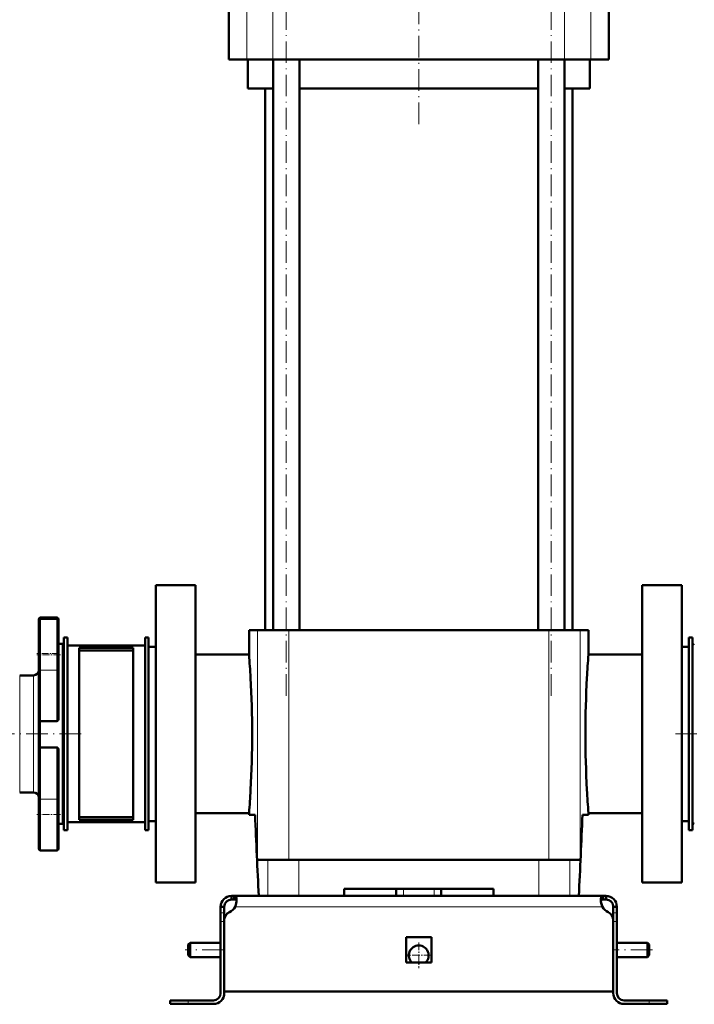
# Model space of a CAD drawing. Extents: x -1595 to 1972, y -1684 to 713.
# Tile 52 of 60: x 1234 to 1609, y -415 to 132. Entities that reach past the tile are written whole.
import ezdxf

# ---------------------------------------------------------------- set-up
doc = ezdxf.new("R2010")
doc.units = 0
doc.linetypes.add('DASHDOT', pattern=[18.5, 12, -3, 0.5, -3])

msp = doc.modelspace()

# ---------------------------------------------------------------- linework, layer by layer
at = {"color": 7, "linetype": 'DASHDOT', "lineweight": 18}
for p, q in [((1455.94, 73.81), (1455.94, 311.89)), ((1382.4, -243.75), (1382.4, 193.05)), ((1529.48, -243.75), (1529.48, 193.05)), ((1126.94, -264.85), (1270.94, -264.85)), ((1739.94, -264.85), (1595.94, -264.85)), ((1347.74, -384.85), (1326.14, -384.85)), ((1585.74, -384.85), (1564.14, -384.85))]:
    msp.add_line(p, q, dxfattribs=at)
at = {"color": 7, "lineweight": 50}
for p, q in [((1350.44, 109.65), (1350.44, 137.65)), ((1561.44, 109.65), (1561.44, 137.65)), ((1360.38, 109.65), (1350.44, 109.65)), ((1374.95, 109.65), (1360.38, 109.65)), ((1360.94, 93.65), (1360.94, 109.65)), ((1536.94, 109.65), (1374.95, 109.65)), ((1375.1, -207.35), (1375.1, 109.65)), ((1389.7, -207.35), (1389.7, 109.65)), ((1522.18, -207.35), (1522.18, 109.65)), ((1536.78, -207.35), (1536.78, 109.65)), ((1551.51, 109.65), (1536.94, 109.65)), ((1550.94, 109.65), (1550.94, 93.65)), ((1561.44, 109.65), (1551.51, 109.65)), ((1375.1, 93.65), (1360.94, 93.65)), ((1370.59, 93.65), (1370.59, -207.35)), ((1522.18, 93.65), (1389.7, 93.65)), ((1550.94, 93.65), (1536.78, 93.65)), ((1541.29, -207.35), (1541.29, 93.65)), ((1331.94, -182.35), (1309.94, -182.35)), ((1309.94, -264.85), (1309.94, -182.35)), ((1331.94, -182.35), (1331.94, -347.35)), ((1601.94, -182.35), (1579.94, -182.35)), ((1579.94, -182.35), (1579.94, -347.35)), ((1601.94, -182.35), (1601.94, -264.85)), ((1244.94, -201.28), (1244.94, -202.04)), ((1244.94, -202.04), (1244.94, -229.07)), ((1245.94, -200.28), (1254.94, -200.28)), ((1245.94, -201.04), (1254.94, -201.04)), ((1255.94, -202.19), (1255.94, -201.28)), ((1255.94, -221.04), (1255.94, -202.04)), ((1366.33, -207.35), (1361.69, -207.35)), ((1361.69, -220.85), (1361.69, -207.35)), ((1383.7, -207.35), (1366.33, -207.35)), ((1506.78, -207.35), (1383.7, -207.35)), ((1528.19, -207.35), (1506.78, -207.35)), ((1545.56, -207.35), (1528.19, -207.35)), ((1550.19, -207.35), (1545.56, -207.35)), ((1550.19, -220.85), (1550.19, -207.35)), ((1258.94, -211.35), (1260.94, -211.35)), ((1258.94, -318.35), (1258.94, -211.35)), ((1260.94, -318.35), (1260.94, -211.35)), ((1303.94, -211.35), (1305.94, -211.35)), ((1303.94, -318.35), (1303.94, -211.35)), ((1305.94, -318.35), (1305.94, -211.35)), ((1605.94, -211.35), (1607.94, -211.35)), ((1605.94, -318.35), (1605.94, -211.35)), ((1607.94, -318.35), (1607.94, -211.35)), ((1255.94, -214.85), (1257.94, -214.85)), ((1303.94, -215.85), (1260.94, -215.85)), ((1260.94, -215.85), (1260.94, -313.85)), ((1297.44, -217.1), (1267.44, -217.1)), ((1267.44, -217.1), (1267.44, -312.6)), ((1297.44, -218.64), (1267.44, -218.64)), ((1297.44, -217.1), (1297.44, -312.6)), ((1305.94, -216.45), (1305.94, -264.85)), ((1305.94, -216.45), (1309.94, -216.45)), ((1601.94, -216.45), (1605.94, -216.45)), ((1607.94, -215.85), (1607.94, -264.85)), ((1255.94, -229.07), (1255.94, -221.04)), ((1361.69, -220.85), (1331.94, -220.85)), ((1579.94, -220.85), (1550.19, -220.85)), ((1244.94, -257.66), (1244.94, -229.07)), ((1255.94, -229.07), (1255.94, -256.05)), ((1234.34, -232.35), (1241.94, -232.35)), ((1244.94, -257.66), (1244.94, -272.51)), ((1245.94, -257.81), (1254.94, -257.81)), ((1305.94, -264.85), (1305.94, -313.25)), ((1309.94, -347.35), (1309.94, -264.85)), ((1601.94, -264.85), (1601.94, -347.35)), ((1607.94, -264.85), (1607.94, -313.85)), ((1244.94, -301.53), (1244.94, -272.51)), ((1245.94, -272.37), (1254.94, -272.37)), ((1255.94, -274.1), (1255.94, -301.53)), ((1241.94, -297.35), (1234.34, -297.35)), ((1244.94, -301.53), (1244.94, -328.56)), ((1255.94, -309.56), (1255.94, -301.53)), ((1255.94, -328.56), (1255.94, -309.56)), ((1297.44, -311.06), (1267.44, -311.06)), ((1331.94, -308.85), (1361.69, -308.85)), ((1361.69, -309.85), (1361.69, -308.85)), ((1365.05, -309.85), (1361.69, -309.85)), ((1550.19, -309.85), (1546.84, -309.85)), ((1550.19, -308.85), (1579.94, -308.85)), ((1550.19, -309.85), (1550.19, -308.85)), ((1257.94, -314.85), (1255.94, -314.85)), ((1260.94, -313.85), (1303.94, -313.85)), ((1297.44, -312.6), (1267.44, -312.6)), ((1305.94, -313.25), (1309.94, -313.25)), ((1601.94, -313.25), (1605.94, -313.25)), ((1258.94, -318.35), (1260.94, -318.35)), ((1303.94, -318.35), (1305.94, -318.35)), ((1605.94, -318.35), (1607.94, -318.35)), ((1254.94, -329.56), (1245.94, -329.56)), ((1366.33, -334.85), (1372.05, -334.85)), ((1372.05, -334.85), (1389.26, -334.85)), ((1389.26, -334.85), (1522.62, -334.85)), ((1522.62, -334.85), (1539.83, -334.85)), ((1539.83, -334.85), (1545.56, -334.85)), ((1309.94, -347.35), (1331.94, -347.35)), ((1579.94, -347.35), (1601.94, -347.35)), ((1351.94, -354.85), (1353.48, -354.85)), ((1351.94, -354.85), (1351.94, -356.85)), ((1353.48, -354.85), (1353.48, -356.85)), ((1353.48, -354.85), (1455.94, -354.85)), ((1372.05, -354.85), (1367.1, -354.85)), ((1389.26, -354.85), (1372.05, -354.85)), ((1414.44, -354.85), (1389.26, -354.85)), ((1414.44, -354.85), (1414.44, -350.85)), ((1497.44, -350.85), (1414.44, -350.85)), ((1443.44, -354.85), (1443.44, -350.85)), ((1558.41, -354.85), (1455.94, -354.85)), ((1468.44, -354.85), (1468.44, -350.85)), ((1497.44, -350.85), (1497.44, -354.85)), ((1522.62, -354.85), (1497.44, -354.85)), ((1539.83, -354.85), (1522.62, -354.85)), ((1544.79, -354.85), (1539.83, -354.85)), ((1558.41, -354.85), (1558.41, -356.85)), ((1559.94, -354.85), (1558.41, -354.85)), ((1559.94, -354.85), (1559.94, -356.85)), ((1345.94, -360.85), (1347.94, -360.85)), ((1345.94, -360.85), (1345.94, -364.27)), ((1347.94, -364.27), (1347.94, -360.85)), ((1351.94, -356.85), (1353.48, -356.85)), ((1559.94, -356.85), (1558.41, -356.85)), ((1563.94, -360.85), (1563.94, -364.27)), ((1565.94, -360.85), (1563.94, -360.85)), ((1565.94, -360.85), (1565.94, -364.27)), ((1345.94, -364.27), (1345.94, -369.1)), ((1347.94, -364.27), (1347.94, -368.37)), ((1563.94, -364.27), (1563.94, -369.1)), ((1565.94, -364.27), (1565.94, -369.1)), ((1345.94, -408.85), (1345.94, -369.1)), ((1347.94, -407.85), (1347.94, -368.37)), ((1347.94, -408.85), (1347.94, -369.1)), ((1563.94, -368.37), (1563.94, -407.85)), ((1563.94, -408.85), (1563.94, -369.1)), ((1565.94, -369.1), (1565.94, -408.85)), ((1327.94, -381.85), (1328.94, -380.85)), ((1327.94, -381.85), (1327.94, -384.85)), ((1328.94, -380.85), (1328.94, -384.85)), ((1345.94, -380.85), (1328.94, -380.85)), ((1448.94, -377.85), (1455.94, -377.85)), ((1448.94, -377.85), (1448.94, -391.85)), ((1455.94, -377.85), (1462.94, -377.85)), ((1462.94, -377.85), (1462.94, -391.85)), ((1582.94, -380.85), (1565.94, -380.85)), ((1582.94, -380.85), (1582.94, -384.85)), ((1583.94, -381.85), (1582.94, -380.85)), ((1583.94, -381.85), (1583.94, -384.85)), ((1327.94, -384.85), (1327.94, -387.85)), ((1327.94, -387.85), (1328.94, -388.85)), ((1328.94, -384.85), (1328.94, -388.85)), ((1582.94, -384.85), (1582.94, -388.85)), ((1583.94, -387.85), (1582.94, -388.85)), ((1583.94, -384.85), (1583.94, -387.85)), ((1345.94, -388.85), (1328.94, -388.85)), ((1448.94, -391.85), (1455.94, -391.85)), ((1455.94, -391.85), (1462.94, -391.85)), ((1582.94, -388.85), (1565.94, -388.85)), ((1455.94, -407.85), (1347.94, -407.85)), ((1455.94, -407.85), (1563.94, -407.85)), ((1327.94, -412.85), (1317.94, -412.85)), ((1317.94, -412.85), (1317.94, -414.85)), ((1327.94, -414.85), (1317.94, -414.85)), ((1341.94, -412.85), (1327.94, -412.85)), ((1327.94, -414.85), (1341.94, -414.85)), ((1569.94, -412.85), (1583.94, -412.85)), ((1583.94, -414.85), (1569.94, -414.85)), ((1583.94, -412.85), (1593.94, -412.85)), ((1583.94, -414.85), (1593.94, -414.85)), ((1593.94, -412.85), (1593.94, -414.85))]:
    msp.add_line(p, q, dxfattribs=at)
at = {"color": 7, "lineweight": 18}
for p, q in [((1360.38, 109.65), (1360.38, 137.65)), ((1374.95, 109.65), (1374.95, 137.65)), ((1536.94, 109.65), (1536.94, 137.65)), ((1551.51, 109.65), (1551.51, 137.65)), ((1245.94, -201.04), (1245.94, -200.28)), ((1245.94, -229.5), (1245.94, -201.04)), ((1254.94, -200.28), (1254.94, -201.04)), ((1254.94, -201.04), (1254.94, -221.04)), ((1366.33, -207.35), (1366.33, -334.85)), ((1383.7, -207.35), (1383.7, -334.85)), ((1528.19, -207.35), (1528.19, -334.85)), ((1545.56, -207.35), (1545.56, -334.85)), ((1257.94, -214.85), (1257.94, -264.85)), ((1254.94, -221.04), (1254.94, -229.5)), ((1245.94, -229.5), (1245.94, -257.81)), ((1245.94, -229.5), (1254.94, -229.5)), ((1254.94, -257.81), (1254.94, -229.5)), ((1234.34, -264.85), (1234.34, -232.35)), ((1241.94, -232.35), (1241.94, -264.85)), ((1245.94, -272.37), (1245.94, -257.81)), ((1234.34, -297.35), (1234.34, -264.85)), ((1241.94, -264.85), (1241.94, -297.35)), ((1257.94, -264.85), (1257.94, -314.85)), ((1245.94, -272.37), (1245.94, -301.11)), ((1254.94, -301.11), (1254.94, -272.37)), ((1245.94, -329.56), (1245.94, -301.11)), ((1245.94, -301.11), (1254.94, -301.11)), ((1254.94, -301.11), (1254.94, -309.56)), ((1254.94, -309.56), (1254.94, -329.56)), ((1372.05, -334.85), (1372.05, -354.85)), ((1389.26, -354.85), (1389.26, -334.85)), ((1522.62, -334.85), (1522.62, -354.85)), ((1539.83, -334.85), (1539.83, -354.85)), ((1447.44, -354.85), (1447.44, -350.85)), ((1464.44, -354.85), (1464.44, -350.85)), ((1353.97, -360.85), (1455.94, -360.85)), ((1557.91, -360.85), (1455.94, -360.85)), ((1345.94, -364.27), (1347.94, -364.27)), ((1565.94, -364.27), (1563.94, -364.27)), ((1345.94, -369.1), (1347.94, -369.1)), ((1565.94, -369.1), (1563.94, -369.1)), ((1327.94, -412.85), (1327.94, -414.85)), ((1583.94, -412.85), (1583.94, -414.85))]:
    msp.add_line(p, q, dxfattribs=at)
at = {"color": 7, "linetype": 'DASHDOT', "lineweight": 18, "ltscale": 0.330017}
for p, q in [((1257.04, -221.04), (1243.84, -221.04)), ((1257.04, -309.56), (1243.84, -309.56))]:
    msp.add_line(p, q, dxfattribs=at)
at = {"color": 7, "linetype": 'DASHDOT', "lineweight": 18, "ltscale": 0.300015}
msp.add_line((1255.94, -220.28), (1243.94, -220.28), dxfattribs=at)
at = {"color": 7, "linetype": 'DASHDOT', "lineweight": 18, "ltscale": 0.120005}
msp.add_line((1447.44, -355.25), (1447.44, -350.45), dxfattribs=at)
at = {"color": 7, "linetype": 'DASHDOT', "lineweight": 18, "ltscale": 0.060016}
for p, q in [((1348.14, -369.1), (1345.74, -369.1)), ((1566.14, -369.1), (1563.74, -369.1))]:
    msp.add_line(p, q, dxfattribs=at)
at = {"color": 7, "linetype": 'DASHDOT', "lineweight": 18, "ltscale": 0.3575}
msp.add_line((1455.94, -380.7), (1455.94, -395), dxfattribs=at)
at = {"color": 7, "linetype": 'DASHDOT', "lineweight": 18, "ltscale": 0.357501}
msp.add_line((1463.09, -387.85), (1448.79, -387.85), dxfattribs=at)
at = {"color": 7, "linetype": 'DASHDOT', "lineweight": 18, "ltscale": 0.060001}
msp.add_line((1327.94, -415.05), (1327.94, -412.65), dxfattribs=at)
at = {"color": 7, "linetype": 'DASHDOT', "lineweight": 18, "ltscale": 0.060015}
msp.add_line((1583.94, -412.65), (1583.94, -415.05), dxfattribs=at)
at = {"color": 7, "lineweight": 50}
for points in [[(1255.94, -256.05), (1255.91, -256.48), (1255.81, -256.91), (1255.63, -257.32), (1255.5, -257.5), (1255.35, -257.65), (1255.16, -257.77), (1254.94, -257.81)], [(1244.94, -257.66), (1244.95, -257.67), (1244.95, -257.67), (1244.97, -257.69), (1245.03, -257.72), (1245.27, -257.77), (1245.94, -257.81)], [(1245.94, -272.37), (1245.28, -272.4), (1245.04, -272.45), (1244.98, -272.48), (1244.96, -272.49), (1244.95, -272.5), (1244.94, -272.51)], [(1254.94, -272.37), (1255.16, -272.41), (1255.35, -272.52), (1255.51, -272.68), (1255.69, -272.95), (1255.81, -273.26), (1255.89, -273.57), (1255.94, -274.1)], [(1353.48, -354.85), (1353.73, -354.87), (1353.96, -354.93), (1354.23, -355.07), (1354.44, -355.3), (1354.61, -355.61), (1354.7, -355.89), (1354.77, -356.22), (1354.82, -356.97)], [(1558.41, -354.85), (1558.15, -354.87), (1557.93, -354.93), (1557.66, -355.07), (1557.45, -355.3), (1557.28, -355.61), (1557.19, -355.89), (1557.12, -356.22), (1557.07, -356.97)], [(1353.48, -356.85), (1353.78, -356.87), (1354.05, -356.93), (1354.35, -357.08), (1354.58, -357.3), (1354.73, -357.61), (1354.78, -357.79)], [(1354.82, -356.97), (1354.77, -357.88), (1354.6, -358.86), (1354.34, -359.86), (1353.97, -360.85)], [(1557.07, -356.97), (1557.12, -357.88), (1557.28, -358.86), (1557.55, -359.86), (1557.91, -360.85)], [(1558.41, -356.85), (1558.1, -356.87), (1557.83, -356.93), (1557.54, -357.08), (1557.31, -357.3), (1557.16, -357.61), (1557.11, -357.79)]]:
    msp.add_lwpolyline(points, dxfattribs=at)
for centre, radius, start, end in [((1245.94, -201.28), 1, 90, 180), ((1245.94, -202.04), 1, 90, 180), ((1254.94, -201.28), 1, 0, 90), ((1254.94, -202.04), 1, 0, 90), ((1257.94, -215.85), 1, 0, 90), ((1608.94, -215.85), 1, 90, 180), ((791.8, -265.2), 571.61, 3.1553, 4.45), ((2120.12, -265.2), 571.65, 175.5501, 176.8446), ((1241.94, -229.35), 3, 270, 359.6969), ((798.1, -264.87), 565.31, 0.0023, 3.1573), ((2113.79, -264.87), 565.31, 176.8428, 179.9977), ((798.1, -264.83), 565.31, 356.8428, 359.9977), ((2113.79, -264.83), 565.31, 180.0023, 183.1572), ((1241.94, -300.35), 3, 0.3024, 90), ((791.77, -264.5), 571.65, 355.5501, 356.8446), ((2120.08, -264.5), 571.61, 183.1553, 184.45), ((5484.92, -144.63), 4123.18, 182.29661, 182.92258), ((-2573.03, -144.63), 4123.18, 357.07743, 357.7034), ((-2573.03, -144.63), 4123.18, 357.07743, 357.7034), ((1257.94, -313.85), 1, 270, 360), ((1608.94, -313.85), 1, 180, 270), ((1245.94, -328.56), 1, 180, 270), ((1254.94, -328.56), 1, 270, 360), ((1351.94, -360.85), 6, 90, 180), ((1559.94, -360.85), 6, 360, 90), ((1351.94, -360.85), 4, 90, 180), ((1347.82, -357.51), 7, 295.2697, 331.517), ((1567.91, -356.6), 10.86, 186.3205, 203.0631), ((1564.07, -357.51), 7, 208.483, 244.7303), ((1559.94, -360.85), 4, 360, 90), ((1352.94, -368.37), 5, 115.2697, 180), ((1558.94, -368.37), 5, 0, 64.7303), ((1455.94, -387.85), 5.5, 313.3417, 226.6649), ((1341.94, -408.85), 6, 270, 0), ((1341.94, -408.85), 4, 270, 0), ((1569.94, -408.85), 6, 180, 270), ((1569.94, -408.85), 4, 180, 270)]:
    msp.add_arc(centre, radius, start, end, dxfattribs=at)
at = {"color": 7, "lineweight": 18}
for centre, major_axis, start_param, end_param in [((1245.94, -229.07), (1, 0), 3.141593, 4.712389), ((1254.94, -229.07), (1, 0), 4.712389, 6.283185), ((1245.94, -301.53), (-1, 0), 4.712389, 6.283185), ((1254.94, -301.53), (1, 0), 0, 1.570796)]:
    msp.add_ellipse(centre, major_axis=major_axis, ratio=0.422618, start_param=start_param, end_param=end_param, dxfattribs=at)

doc.saveas('drawing.dxf')
